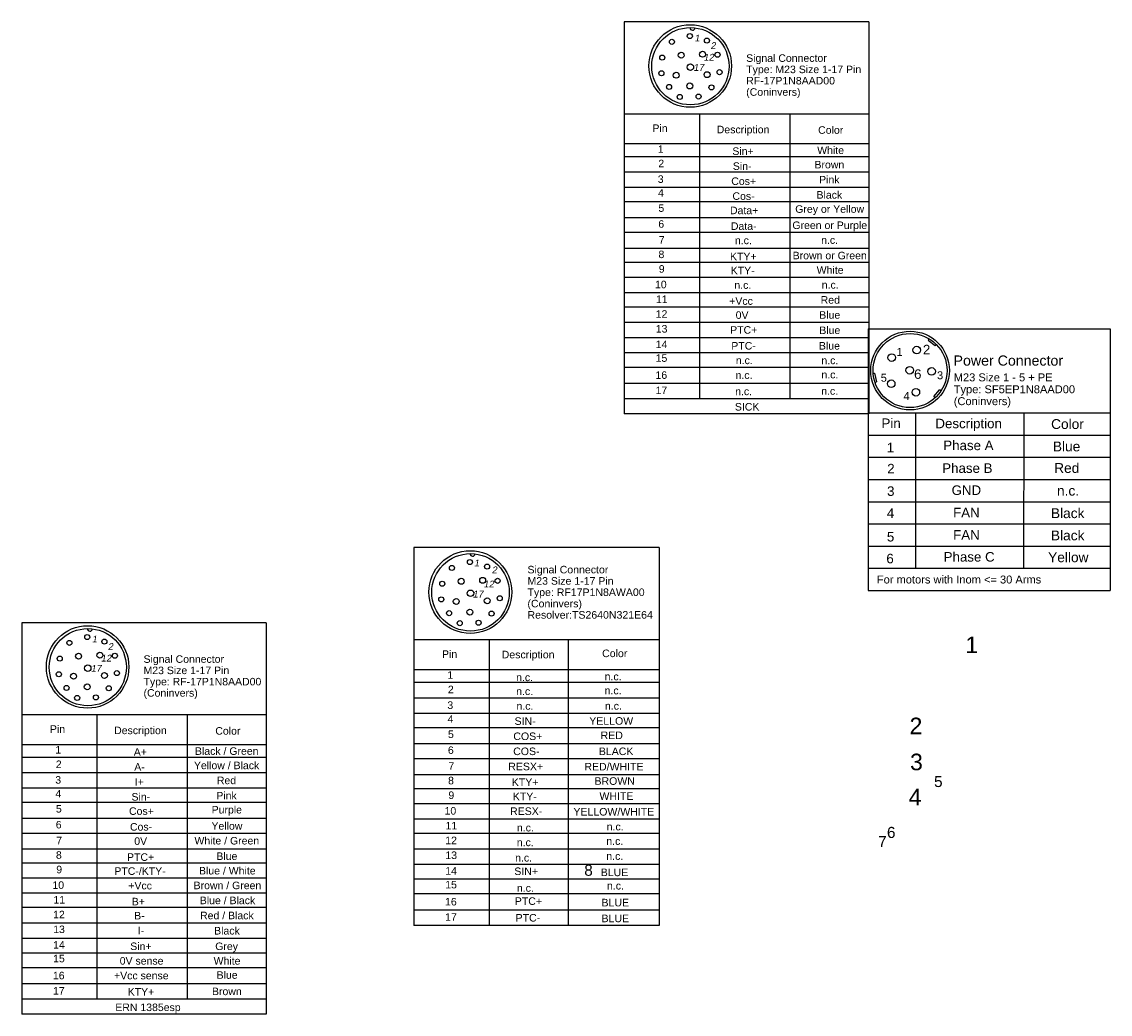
# Model space of a CAD drawing. Header units: millimetres. Extents: x -213 to 420, y -2 to 297.
# Tile 1 of 37: x -213 to -16, y -2 to 178. Entities that reach past the tile are written whole.
import ezdxf

# ---------------------------------------------------------------- set-up
doc = ezdxf.new("R2010")
doc.units = ezdxf.units.MM
doc.header["$LTSCALE"] = 23.1
doc.layers.add('DETAIL', color=7, linetype='CONTINUOUS')
doc.styles.get("Standard").update_dxf_attribs({"font": 'arial.ttf'})

# ---------------------------------------------------------------- blocks, each defined once
blk = doc.blocks.new('17PINS_SINCOS_WITH_COLOR_BL3', base_point=(-191.16, 33.74))
at = {"layer": 'DETAIL', "color": 2, "linetype": 'CONTINUOUS'}
for p, q in [((-213.32, 69.24), (-213.32, -1.76)), ((-168.99, 69.24), (-213.32, 69.24)), ((-168.99, 69.24), (-168.99, -1.76)), ((-213.32, 52.6), (-168.99, 52.6)), ((-199.71, 52.6), (-199.71, 0.97)), ((-183.31, 52.6), (-183.31, 0.97)), ((-213.32, 47.19), (-168.99, 47.19)), ((-213.32, 44.87), (-168.99, 44.87)), ((-213.32, 42.07), (-168.99, 42.07)), ((-213.32, 39.31), (-168.99, 39.31)), ((-213.32, 36.69), (-168.99, 36.69)), ((-213.32, 33.81), (-168.99, 33.81)), ((-213.32, 31.11), (-168.99, 31.11)), ((-213.32, 28.22), (-168.99, 28.22)), ((-213.32, 25.69), (-168.99, 25.69)), ((-213.32, 22.97), (-168.99, 22.97)), ((-213.32, 20.24), (-168.99, 20.24)), ((-168.99, 17.59), (-213.32, 17.59)), ((-213.32, 14.83), (-168.99, 14.83)), ((-213.32, 12.05), (-168.99, 12.05)), ((-213.32, 9.37), (-168.99, 9.37)), ((-213.32, 6.72), (-168.99, 6.72)), ((-213.32, 3.79), (-168.99, 3.79)), ((-168.99, 0.97), (-213.32, 0.97)), ((-168.99, -1.76), (-213.32, -1.76))]:
    blk.add_line(p, q, dxfattribs=at)
for centre, radius in [((-201.37, 61.23), 7.48), ((-201.34, 61.19), 7), ((-204.69, 65.6), 0.458), ((-201.45, 66.65), 0.458), ((-198.34, 65.84), 0.458), ((-206.44, 62.74), 0.458), ((-203.01, 63.19), 0.535), ((-199.14, 63.36), 0.535), ((-196.43, 63.27), 0.458), ((-201.35, 61.02), 0.586), ((-206.6, 59.91), 0.458), ((-203.92, 59.55), 0.535), ((-198.32, 59.67), 0.535), ((-196.05, 60.11), 0.458), ((-205.2, 57.43), 0.458), ((-201.45, 57.62), 0.535), ((-197.53, 57.36), 0.458), ((-203.27, 55.62), 0.458), ((-199.86, 55.7), 0.458)]:
    blk.add_circle(centre, radius, dxfattribs=at)
blk.add_arc((-200.96, 68.18), 0.459, 178.7834, 355.0273, dxfattribs=at)
at = {"layer": 'DETAIL', "color": 2, "linetype": 'CONTINUOUS', "oblique": 10}
for s, p in [('1', (-200.61, 65.67)), ('2', (-197.7, 64.32)), ('12', (-198.98, 62.21)), ('17', (-200.8, 60.35))]:
    blk.add_text(s, height=1.23, dxfattribs=at).set_placement(p)
at = {"layer": 'DETAIL', "color": 2, "linetype": 'CONTINUOUS'}
for s, height, p in [('Signal Connector', 1.3627, (-191.23, 61.98)), ('M23 Size 1-17 Pin', 1.3627, (-191.23, 59.93)), ('Type: RF-17P1N8AAD00', 1.3627, (-191.23, 57.89)), ('(Coninvers)', 1.3627, (-191.23, 55.85)), ('Pin', 1.363, (-208.21, 49.28)), ('Description', 1.3668, (-196.57, 49.04)), ('Color', 1.367, (-178.21, 48.95)), ('1', 1.36, (-207.24, 45.51)), ('A+', 1.363, (-193, 45.13)), ('Black / Green', 1.3627, (-181.9, 45.29)), ('2', 1.36, (-207.15, 42.9)), ('A-', 1.363, (-192.91, 42.42)), ('Yellow / Black', 1.3627, (-182.08, 42.69)), ('3', 1.36, (-207.24, 40.07)), ('I+', 1.363, (-192.82, 39.69)), ('Red', 1.363, (-177.92, 39.97)), ('4', 1.36, (-207.21, 37.56)), ('Sin-', 1.363, (-193.41, 36.99)), ('Pink', 1.363, (-178.02, 37.21)), ('5', 1.36, (-207.13, 34.82)), ('Cos+', 1.363, (-193.86, 34.4)), ('Purple', 1.363, (-178.87, 34.65)), ('6', 1.36, (-207.15, 31.94)), ('Cos-', 1.363, (-193.69, 31.55)), ('Yellow', 1.363, (-178.9, 31.71)), ('7', 1.36, (-207.06, 29.08)), ('0V', 1.363, (-192.91, 28.96)), ('White / Green', 1.3627, (-181.99, 29.03)), ('8', 1.36, (-207.12, 26.44)), ('Blue', 1.363, (-178.01, 26.23)), ('PTC+', 1.363, (-194.22, 26.06)), ('9', 1.36, (-207.06, 23.81)), ('PTC-/KTY-', 1.363, (-196.52, 23.52)), ('Blue / White', 1.3627, (-181.16, 23.59)), ('10', 1.363, (-207.76, 20.98)), ('+Vcc', 1.363, (-193.99, 20.88)), ('Brown / Green', 1.3627, (-182.14, 20.92)), ('11', 1.363, (-207.58, 18.31)), ('B+', 1.363, (-193.36, 17.99)), ('Blue / Black', 1.3627, (-181.02, 18.2)), ('12', 1.363, (-207.63, 15.64)), ('B-', 1.363, (-192.93, 15.44)), ('Red / Black', 1.3627, (-180.97, 15.47)), ('13', 1.363, (-207.62, 12.96)), ('I-', 1.363, (-192.27, 12.75)), ('Black', 1.363, (-178.42, 12.7)), ('14', 1.363, (-207.63, 10.14)), ('Sin+', 1.363, (-193.64, 9.88)), ('Grey', 1.363, (-178.22, 9.88)), ('15', 1.363, (-207.64, 7.66)), ('0V sense', 1.363, (-195.55, 7.24)), ('White', 1.363, (-178.51, 7.24)), ('16', 1.363, (-207.67, 4.58)), ('+Vcc sense', 1.363, (-196.58, 4.57)), ('Blue', 1.363, (-177.97, 4.67)), ('17', 1.363, (-207.65, 1.81)), ('KTY+', 1.363, (-194.1, 1.62)), ('Brown', 1.363, (-178.81, 1.7)), ('ERN 1385esp', 1.3627, (-196.35, -1.19))]:
    blk.add_text(s, height=height, dxfattribs=at).set_placement(p)
blk = doc.blocks.new('SIGNAL_17PINS_S8_BL4', base_point=(-81.8, 142.7))
at = {"layer": 'DETAIL', "color": 2, "linetype": 'CONTINUOUS'}
for p, q in [((-104, 178.26), (-104, 107.14)), ((-59.6, 178.26), (-104, 178.26)), ((-59.6, 178.26), (-59.6, 107.14)), ((-104, 161.59), (-59.6, 161.59)), ((-90.37, 161.59), (-90.37, 109.88)), ((-73.94, 161.59), (-73.94, 109.88)), ((-104, 156.18), (-59.6, 156.18)), ((-104, 153.85), (-59.6, 153.85)), ((-104, 151.05), (-59.6, 151.05)), ((-104, 148.28), (-59.6, 148.28)), ((-104, 145.66), (-59.6, 145.66)), ((-104, 142.77), (-59.6, 142.77)), ((-104, 140.07), (-59.6, 140.07)), ((-104, 137.17), (-59.6, 137.17)), ((-104, 134.63), (-59.6, 134.63)), ((-104, 131.91), (-59.6, 131.91)), ((-104, 129.18), (-59.6, 129.18)), ((-59.6, 126.52), (-104, 126.52)), ((-104, 123.75), (-59.6, 123.75)), ((-104, 120.97), (-59.6, 120.97)), ((-104, 118.29), (-59.6, 118.29)), ((-104, 115.63), (-59.6, 115.63)), ((-104, 112.7), (-59.6, 112.7)), ((-59.6, 109.88), (-104, 109.88)), ((-59.6, 107.14), (-104, 107.14))]:
    blk.add_line(p, q, dxfattribs=at)
for centre, radius in [((-92.03, 170.24), 7.49), ((-92, 170.2), 7.01), ((-92.11, 175.67), 0.459), ((-95.36, 174.62), 0.459), ((-89, 174.85), 0.459), ((-97.11, 171.75), 0.459), ((-93.67, 172.2), 0.536), ((-89.79, 172.37), 0.536), ((-87.08, 172.28), 0.459), ((-92.01, 170.03), 0.587), ((-97.27, 168.92), 0.459), ((-94.58, 168.56), 0.536), ((-88.98, 168.67), 0.536), ((-86.7, 169.12), 0.459), ((-95.87, 166.43), 0.459), ((-92.11, 166.62), 0.536), ((-88.18, 166.36), 0.459), ((-93.93, 164.62), 0.459), ((-90.52, 164.7), 0.459)]:
    blk.add_circle(centre, radius, dxfattribs=at)
blk.add_arc((-91.62, 177.2), 0.46, 178.7834, 355.0273, dxfattribs=at)
at = {"layer": 'DETAIL', "color": 2, "linetype": 'CONTINUOUS', "oblique": 10}
for s, height, p in [('1', 1.23, (-91.27, 174.69)), ('2', 1.23, (-88.35, 173.33)), ('12', 1.232, (-89.63, 171.21)), ('17', 1.232, (-91.46, 169.36))]:
    blk.add_text(s, height=height, dxfattribs=at).set_placement(p)
at = {"layer": 'DETAIL', "color": 2, "linetype": 'CONTINUOUS'}
for s, height, p in [('Signal Connector', 1.365, (-81.88, 170.99)), ('Type: M23 Size 1-17 Pin', 1.365, (-81.88, 168.94)), ('RF-17P1N8AAD00', 1.365, (-81.88, 166.89)), ('(Coninvers)', 1.365, (-81.88, 164.84)), ('Pin', 1.365, (-98.89, 158.27)), ('Description', 1.3691, (-87.23, 158.03)), ('Color', 1.369, (-68.83, 157.94)), ('1', 1.36, (-97.91, 154.49)), ('Sin+', 1.365, (-84.39, 154.11)), ('White', 1.365, (-69, 154.27)), ('2', 1.36, (-97.82, 151.88)), ('Sin-', 1.365, (-84.3, 151.39)), ('Brown', 1.365, (-69.49, 151.67)), ('3', 1.36, (-97.92, 149.04)), ('Pink', 1.365, (-68.65, 148.94)), ('Cos+', 1.365, (-84.59, 148.66)), ('4', 1.36, (-97.88, 146.53)), ('Cos-', 1.365, (-84.37, 145.96)), ('Black', 1.365, (-69.12, 146.18)), ('5', 1.36, (-97.8, 143.78)), ('Data+', 1.365, (-84.82, 143.36)), ('Grey or Yellow', 1.365, (-72.98, 143.61)), ('6', 1.36, (-97.82, 140.9)), ('Data-', 1.365, (-84.66, 140.51)), ('Green or Purple', 1.365, (-73.5, 140.67)), ('7', 1.36, (-97.73, 138.03)), ('n.c.', 1.365, (-83.93, 137.92)), ('n.c.', 1.365, (-68.28, 137.98)), ('8', 1.36, (-97.79, 135.39)), ('KTY+', 1.365, (-84.82, 135.01)), ('Brown or Green', 1.365, (-73.45, 135.18)), ('9', 1.36, (-97.73, 132.75)), ('KTY-', 1.365, (-84.69, 132.46)), ('White', 1.365, (-69.09, 132.54)), ('10', 1.365, (-98.43, 129.92)), ('n.c.', 1.365, (-84.03, 129.82)), ('n.c.', 1.365, (-68.17, 129.86)), ('11', 1.365, (-98.25, 127.25)), ('Red', 1.365, (-68.37, 127.13)), ('+Vcc', 1.365, (-84.96, 126.92)), ('12', 1.365, (-98.3, 124.57)), ('0V', 1.365, (-83.79, 124.37)), ('Blue', 1.365, (-68.63, 124.4)), ('13', 1.365, (-98.29, 121.89)), ('PTC+', 1.365, (-84.79, 121.68)), ('Blue', 1.365, (-68.62, 121.62)), ('14', 1.365, (-98.3, 119.06)), ('PTC-', 1.365, (-84.58, 118.8)), ('Blue', 1.365, (-68.68, 118.8)), ('15', 1.365, (-98.31, 116.58)), ('n.c.', 1.365, (-83.76, 116.16)), ('n.c.', 1.365, (-68.24, 116.15)), ('16', 1.365, (-98.34, 113.49)), ('n.c.', 1.365, (-68.23, 113.58)), ('n.c.', 1.365, (-83.81, 113.48)), ('17', 1.365, (-98.32, 110.72)), ('n.c.', 1.365, (-83.88, 110.53)), ('n.c.', 1.365, (-68.27, 110.61)), ('SICK', 1.365, (-83.93, 107.74))]:
    blk.add_text(s, height=height, dxfattribs=at).set_placement(p)
blk = doc.blocks.new('SIGNAL_17PINS_R4_2_BL5', base_point=(-119.93, 48.63))
at = {"layer": 'DETAIL', "color": 2, "linetype": 'CONTINUOUS'}
for p, q in [((-97.67, 82.92), (-142.2, 82.92)), ((-142.2, 82.92), (-142.2, 14.34)), ((-97.67, 82.92), (-97.67, 14.34)), ((-142.2, 66.21), (-97.67, 66.21)), ((-128.53, 66.21), (-128.53, 14.34)), ((-114.16, 66.21), (-114.16, 14.34)), ((-142.2, 60.78), (-97.67, 60.78)), ((-142.2, 58.44), (-97.67, 58.44)), ((-142.2, 55.63), (-97.67, 55.63)), ((-142.2, 52.85), (-97.67, 52.85)), ((-142.2, 50.22), (-97.67, 50.22)), ((-142.2, 47.33), (-97.67, 47.33)), ((-142.2, 44.62), (-97.67, 44.62)), ((-142.2, 41.71), (-97.67, 41.71)), ((-142.2, 39.17), (-97.67, 39.17)), ((-142.2, 36.44), (-97.67, 36.44)), ((-142.2, 33.7), (-97.67, 33.7)), ((-97.67, 31.04), (-142.2, 31.04)), ((-142.2, 28.26), (-97.67, 28.26)), ((-142.2, 25.47), (-97.67, 25.47)), ((-142.2, 22.78), (-97.67, 22.78)), ((-142.2, 20.12), (-97.67, 20.12)), ((-142.2, 17.17), (-97.67, 17.17)), ((-97.67, 14.34), (-142.2, 14.34))]:
    blk.add_line(p, q, dxfattribs=at)
for centre, radius in [((-131.93, 74.81), 7.51), ((-131.9, 74.76), 7.03), ((-135.27, 79.2), 0.46), ((-132.01, 80.25), 0.46), ((-128.89, 79.43), 0.46), ((-133.58, 76.77), 0.538), ((-129.69, 76.94), 0.538), ((-126.97, 76.85), 0.46), ((-137.03, 76.32), 0.46), ((-131.91, 74.59), 0.589), ((-137.19, 73.48), 0.46), ((-134.49, 73.11), 0.538), ((-128.87, 73.23), 0.538), ((-126.59, 73.68), 0.46), ((-135.79, 70.99), 0.46), ((-132.01, 71.17), 0.538), ((-128.07, 70.91), 0.46), ((-133.84, 69.17), 0.46), ((-130.42, 69.24), 0.46)]:
    blk.add_circle(centre, radius, dxfattribs=at)
blk.add_arc((-131.52, 81.78), 0.461, 178.7834, 355.0273, dxfattribs=at)
at = {"layer": 'DETAIL', "color": 2, "linetype": 'CONTINUOUS', "oblique": 10}
for s, height, p in [('1', 1.24, (-131.27, 79.46)), ('2', 1.24, (-128.04, 78.21)), ('17', 1.236, (-131.51, 73.82)), ('12', 1.236, (-129.55, 75.65))]:
    blk.add_text(s, height=height, dxfattribs=at).set_placement(p)
at = {"layer": 'DETAIL', "color": 2, "linetype": 'CONTINUOUS'}
for s, height, p in [('Signal Connector', 1.369, (-121.56, 78.2)), ('M23 Size 1-17 Pin', 1.369, (-121.56, 76.15)), ('Type: RF17P1N8AWA00', 1.369, (-121.56, 74.1)), ('(Coninvers)', 1.369, (-121.56, 72.04)), ('Resolver:TS2640N321E64', 1.369, (-121.56, 69.99)), ('Pin', 1.369, (-137.07, 62.87)), ('Description', 1.3731, (-126.24, 62.79)), ('Color', 1.373, (-108.02, 63.01)), ('1', 1.37, (-136.09, 59.08)), ('n.c.', 1.369, (-123.62, 58.66)), ('n.c.', 1.369, (-107.56, 58.81)), ('2', 1.37, (-136, 56.46)), ('n.c.', 1.369, (-107.57, 56.27)), ('n.c.', 1.369, (-123.61, 56.13)), ('3', 1.37, (-136.1, 53.62)), ('n.c.', 1.369, (-123.56, 53.47)), ('n.c.', 1.369, (-107.51, 53.48)), ('4', 1.37, (-136.06, 51.1)), ('SIN-', 1.369, (-123.9, 50.72)), ('YELLOW', 1.369, (-110.35, 50.75)), ('5', 1.37, (-135.98, 48.34)), ('RED', 1.369, (-108.29, 48.14)), ('COS+', 1.369, (-124.13, 47.97)), ('6', 1.37, (-136, 45.45)), ('COS-', 1.369, (-124.15, 45.24)), ('BLACK', 1.369, (-108.61, 45.24)), ('7', 1.37, (-135.91, 42.58)), ('RESX+', 1.369, (-125.05, 42.49)), ('RED/WHITE', 1.369, (-111.23, 42.46)), ('8', 1.37, (-135.97, 39.93)), ('KTY+', 1.369, (-124.41, 39.65)), ('BROWN', 1.369, (-109.4, 39.85)), ('9', 1.37, (-135.91, 37.28)), ('KTY-', 1.369, (-124.22, 37.06)), ('WHITE', 1.369, (-108.5, 37.12)), ('10', 1.369, (-136.61, 34.44)), ('RESX-', 1.369, (-124.72, 34.38)), ('YELLOW/WHITE', 1.369, (-113.22, 34.28)), ('11', 1.369, (-136.43, 31.76)), ('n.c.', 1.369, (-123.48, 31.39)), ('n.c.', 1.369, (-107.19, 31.58)), ('12', 1.369, (-136.48, 29.08)), ('n.c.', 1.369, (-123.5, 28.72)), ('n.c.', 1.369, (-107.26, 28.95)), ('13', 1.369, (-136.47, 26.39)), ('n.c.', 1.369, (-123.8, 25.93)), ('n.c.', 1.369, (-107.26, 26.24)), ('14', 1.369, (-136.48, 23.55)), ('SIN+', 1.369, (-123.95, 23.48)), ('BLUE', 1.369, (-108.26, 23.28)), ('15', 1.369, (-136.49, 21.06)), ('n.c.', 1.369, (-107.14, 20.86)), ('n.c.', 1.369, (-123.48, 20.45)), ('16', 1.369, (-136.52, 17.96)), ('PTC+', 1.369, (-123.86, 18.07)), ('BLUE', 1.369, (-108.13, 17.8)), ('17', 1.369, (-136.5, 15.18)), ('PTC-', 1.369, (-123.71, 15.04)), ('BLUE', 1.369, (-108.12, 14.93))]:
    blk.add_text(s, height=height, dxfattribs=at).set_placement(p)
blk = doc.blocks.new('6PIN_PHONIEX_BL8', base_point=(-37.78, 98.84))
at = {"layer": 'DETAIL', "color": 2, "linetype": 'CONTINUOUS'}
for p, q in [((-59.73, 122.59), (-15.83, 122.59)), ((-59.73, 122.59), (-59.73, 75.09)), ((-15.83, 122.59), (-15.83, 75.09)), ((-48.72, 120.77), (-48.87, 120.52)), ((-48.87, 120.52), (-47.58, 119.52)), ((-47.58, 119.52), (-47.37, 119.72)), ((-58.86, 114.54), (-58.57, 114.55)), ((-58.57, 114.55), (-58.26, 112.92)), ((-58.5, 112.8), (-58.26, 112.92)), ((-47.82, 110.29), (-46.78, 111.51)), ((-46.51, 111.34), (-46.78, 111.51)), ((-47.6, 110.05), (-47.82, 110.29)), ((-59.73, 107.33), (-15.83, 107.32)), ((-51.19, 107.37), (-51.19, 79.12)), ((-31.53, 107.32), (-31.54, 79.12)), ((-59.73, 103.3), (-15.83, 103.29)), ((-59.73, 99.27), (-15.83, 99.27)), ((-59.73, 95.24), (-15.83, 95.24)), ((-59.73, 91.21), (-15.83, 91.21)), ((-59.73, 87.18), (-15.83, 87.18)), ((-59.73, 83.15), (-15.83, 83.15)), ((-59.73, 79.12), (-51.19, 79.12)), ((-51.19, 79.12), (-15.83, 79.12)), ((-59.73, 75.09), (-15.83, 75.09))]:
    blk.add_line(p, q, dxfattribs=at)
for centre, radius in [((-52.15, 114.99), 7.14), ((-52.15, 114.99), 6.72), ((-50.94, 118.72), 0.685), ((-50.94, 118.72), 0.685), ((-55.47, 117.35), 0.685), ((-52.21, 115.04), 0.685), ((-48.24, 114.84), 0.685), ((-55.57, 112.61), 0.685), ((-51.09, 111.06), 0.685)]:
    blk.add_circle(centre, radius, dxfattribs=at)
for s, height, p in [('1', 1.44, (-54.62, 117.65)), ('2', 1.73, (-49.82, 117.93)), ('Power Connector', 1.8418, (-44.26, 115.89)), ('6', 1.73, (-51.42, 113.49)), ('3', 1.44, (-47.26, 113.42)), ('M23 Size 1 - 5 + PE', 1.4389, (-44.22, 113.04)), ('5', 1.44, (-57.47, 112.97)), ('4', 1.44, (-53.35, 109.65)), ('Type: SF5EP1N8AAD00', 1.4389, (-44.22, 110.88)), ('(Coninvers)', 1.4389, (-44.22, 108.72)), ('Pin', 1.727, (-57.33, 104.58)), ('Description', 1.7267, (-47.55, 104.53)), ('Color', 1.781, (-26.56, 104.4)), ('1', 1.73, (-56.37, 100.17)), ('Phase A', 1.727, (-46.12, 100.56)), ('Blue', 1.781, (-26.24, 100.34)), ('2', 1.73, (-56.29, 96.34)), ('Phase B', 1.727, (-46.31, 96.43)), ('Red', 1.781, (-26, 96.43)), ('3', 1.73, (-56.32, 92.26)), ('GND', 1.727, (-44.61, 92.43)), ('n.c.', 1.781, (-25.49, 92.31)), ('4', 1.73, (-56.36, 88.26)), ('FAN', 1.727, (-44.34, 88.37)), ('Black', 1.781, (-26.59, 88.23)), ('5', 1.73, (-56.35, 83.99)), ('FAN', 1.727, (-44.33, 84.32)), ('Black', 1.781, (-26.59, 84.2)), ('6', 1.73, (-56.45, 80.03)), ('Phase C', 1.727, (-46.05, 80.34)), ('Yellow', 1.781, (-27.1, 80.23)), ('For motors with Inom <= 30 Arms', 1.4389, (-58.17, 76.37))]:
    blk.add_text(s, height=height, dxfattribs=at).set_placement(p)

msp = doc.modelspace()

# ---------------------------------------------------------------- block references
at = {"layer": 'DETAIL', "color": 2, "linetype": 'CONTINUOUS'}
for name, p in [('SIGNAL_17PINS_S8_BL4', (-81.80056, 142.70194)), ('6PIN_PHONIEX_BL8', (-37.78021, 98.84178)), ('SIGNAL_17PINS_R4_2_BL5', (-119.9347, 48.63486)), ('17PINS_SINCOS_WITH_COLOR_BL3', (-191.1566, 33.74102))]:
    msp.add_blockref(name, p, dxfattribs=at)

# ---------------------------------------------------------------- texts
at = {"layer": 'DETAIL', "color": 2, "linetype": 'CONTINUOUS', "attachment_point": 1, "line_spacing_factor": 0.9}
for s, insert, char_height, width in [('1', (-42.122, 66.74896), 3, 2.330855), ('2', (-52.24867, 52.03972), 3, 2.330855), ('3', (-52.15453, 45.50265), 3, 2.330855), ('5', (-47.79724, 41.45387), 2, 1.5539033), ('4', (-52.39873, 39.14436), 3, 2.330855), ('6', (-56.34147, 32.21836), 2, 1.5539033), ('7', (-57.94463, 30.56301), 2, 1.5539033), ('8', (-111.26705, 25.34825), 2, 1.5539033)]:
    msp.add_mtext(s, dxfattribs=dict(at, insert=insert, char_height=char_height, width=width))

doc.saveas('drawing.dxf')
